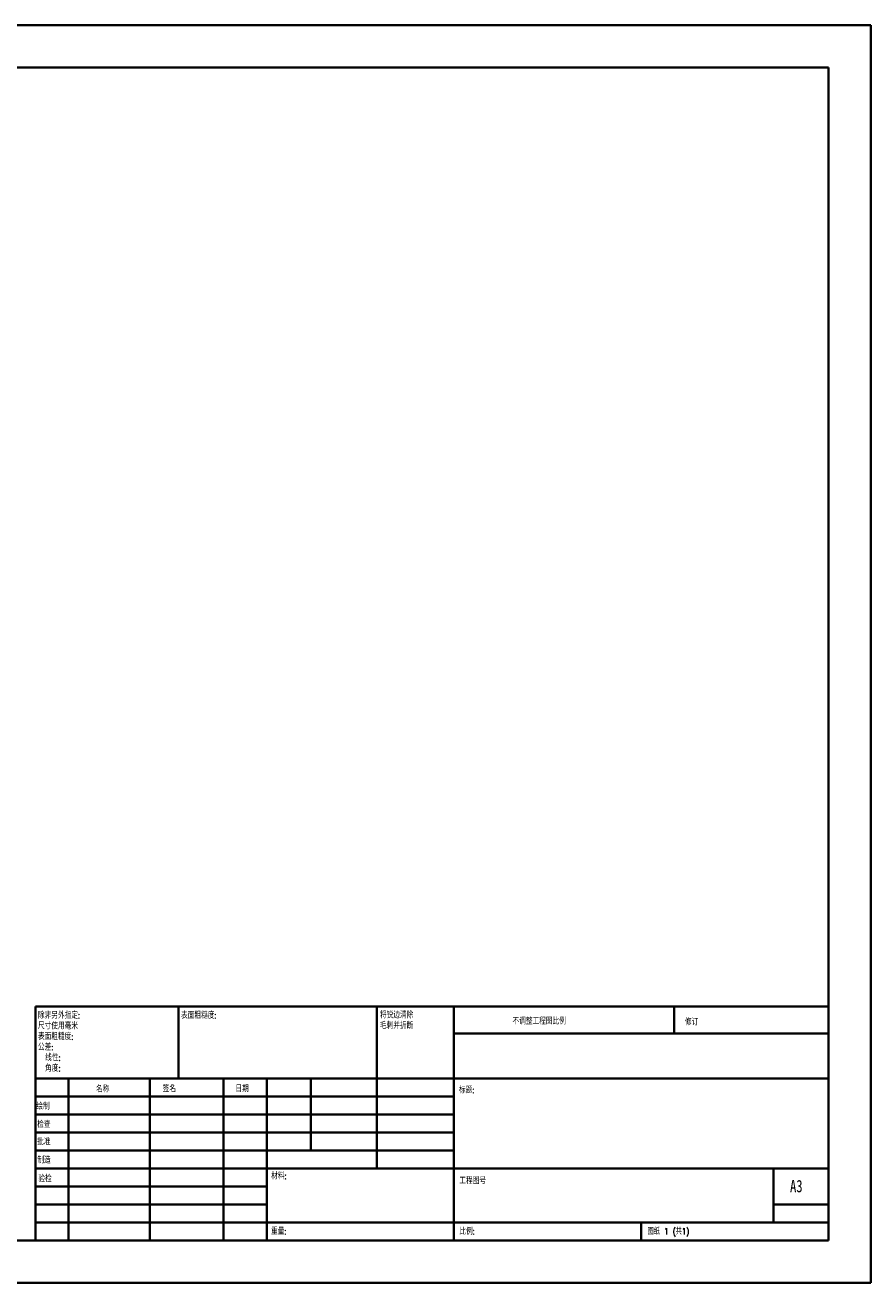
# Model space of a CAD drawing. Header units: millimetres. Extents: x 0 to 420, y 0 to 297.
# Tile 6 of 6: x 220 to 420, y 0 to 297. Entities that reach past the tile are written whole.
import ezdxf

# ---------------------------------------------------------------- set-up
doc = ezdxf.new("R2010")
doc.units = ezdxf.units.MM
doc.styles.add('SLDTEXTSTYLE0', font='TXT', dxfattribs={"width": 0.75, "bigfont": 'bigfont'})
doc.styles.add('SLDTEXTSTYLE1', font='TXT', dxfattribs={"width": 0.75})
doc.styles.add('SLDTEXTSTYLE2', font='TXT', dxfattribs={"width": 0.694444, "bigfont": 'bigfont'})

# ---------------------------------------------------------------- blocks, each defined once
blk = doc.blocks.new('SW_NOTE_0')
at = {"color": 0, "linetype": 'Continuous', "lineweight": 0, "char_height": 1.5, "attachment_point": 1, "style": 'SLDTEXTSTYLE0'}
for s, insert in [('\\M+18FAB锐边\\M+190B4\\M+18F9C', (0, 1.93)), ('\\M+196D1\\M+18E68\\M+19BF3\\M+190DC\\M+19266', (0, -0.57))]:
    blk.add_mtext(s, dxfattribs=dict(at, insert=insert))
blk = doc.blocks.new('SW_NOTE_1')
at = {"color": 0, "linetype": 'Continuous', "lineweight": 0, "char_height": 1.5, "attachment_point": 1, "style": 'SLDTEXTSTYLE0'}
for s, insert in [('\\M+18F9C\\M+194F1另\\M+18A4F\\M+18E77\\M+192E8:', (0, 1.93)), ('\\M+18EDA\\M+190A1\\M+18E67\\M+19770\\M+19F7C\\M+195C4', (0, -0.57)), ('\\M+1955C\\M+196CA\\M+19165糙\\M+19378:', (0, -3.07)), ('\\M+18CF6\\M+18DB7:', (0, -5.57)), ('线\\M+190AB:', (1.69, -8.07)), ('\\M+18A70\\M+19378:', (1.69, -10.57))]:
    blk.add_mtext(s, dxfattribs=dict(at, insert=insert))

msp = doc.modelspace()

# ---------------------------------------------------------------- linework, layer by layer
at = {"color": 7, "linetype": 'Continuous', "lineweight": 40}
for p, q in [((0.08, 297.21), (420.08, 297.21)), ((420.08, 0.21), (420.08, 297.21)), ((25.08, 287.21), (410.08, 287.21)), ((410.08, 287.21), (410.08, 10.21)), ((222.88, 65.46), (410.08, 65.46)), ((222.88, 65.46), (222.88, 10.21)), ((256.68, 48.46), (256.68, 65.46)), ((303.48, 65.46), (303.48, 27.21)), ((321.68, 65.46), (321.68, 10.21)), ((373.68, 59.09), (373.68, 65.46)), ((410.08, 59.09), (321.68, 59.09)), ((410.08, 48.46), (222.88, 48.46)), ((230.68, 48.46), (230.68, 10.21)), ((249.87, 48.46), (249.87, 10.21)), ((267.28, 48.46), (267.28, 10.21)), ((277.48, 10.21), (277.48, 48.46)), ((287.88, 31.46), (287.88, 48.46)), ((321.68, 44.21), (222.88, 44.21)), ((321.68, 39.96), (222.88, 39.96)), ((321.68, 35.71), (222.88, 35.71)), ((321.68, 31.46), (222.88, 31.46)), ((277.48, 27.21), (222.88, 27.21)), ((277.48, 27.21), (410.08, 27.21)), ((397.08, 14.46), (397.08, 27.21)), ((277.48, 22.96), (222.88, 22.96)), ((277.48, 18.71), (222.88, 18.71)), ((410.08, 18.71), (397.08, 18.71)), ((222.88, 14.46), (410.08, 14.46)), ((365.88, 10.21), (365.88, 14.46)), ((25.08, 10.21), (410.08, 10.21)), ((0.08, 0.21), (420.08, 0.21))]:
    msp.add_line(p, q, dxfattribs=at)

# ---------------------------------------------------------------- block references
at = {"color": 7, "linetype": 'Continuous', "lineweight": 0}
for name, p in [('SW_NOTE_1', (223.47, 62.2)), ('SW_NOTE_0', (304.19, 62.28))]:
    msp.add_blockref(name, p, dxfattribs=at)

# ---------------------------------------------------------------- texts
at = {"color": 7, "linetype": 'Continuous', "lineweight": 0, "attachment_point": 1}
for s, insert, char_height, style in [('\\M+1955C\\M+196CA\\M+19165糙\\M+19378:', (257.25, 64.13), 1.5, 'SLDTEXTSTYLE0'), ('\\M+19573调\\M+190AE\\M+18D48\\M+192F6图\\M+194E4\\M+197E1', (335.49, 62.75), 1.5, 'SLDTEXTSTYLE0'), ('\\M+18F43订', (376.21, 62.55), 1.5, 'SLDTEXTSTYLE0'), ('\\M+196BC\\M+18FCC', (237.2, 46.72), 1.5, 'SLDTEXTSTYLE0'), ('签\\M+196BC', (252.91, 46.78), 1.5, 'SLDTEXTSTYLE0'), ('\\M+193FA\\M+18AFA', (270.09, 46.79), 1.5, 'SLDTEXTSTYLE0'), ('标题:', (322.84, 46.49), 1.5, 'SLDTEXTSTYLE0'), ('绘\\M+190A7', (223.09, 42.64), 1.5, 'SLDTEXTSTYLE0'), ('检查', (223.29, 38.37), 1.5, 'SLDTEXTSTYLE0'), ('\\M+194E1\\M+18F79', (223.28, 34.28), 1.5, 'SLDTEXTSTYLE0'), ('\\M+190A7\\M+191A2', (223.33, 29.95), 1.5, 'SLDTEXTSTYLE0'), ('验检', (223.55, 25.56), 1.5, 'SLDTEXTSTYLE0'), ('\\M+18DDE\\M+197BF:', (278.52, 26.2), 1.5, 'SLDTEXTSTYLE0'), ('\\M+18D48\\M+192F6图\\M+18D86', (322.95, 25.08), 1.5, 'SLDTEXTSTYLE0'), ('A3', (401, 24.52), 2.91, 'SLDTEXTSTYLE1'), ('\\M+18F64\\M+197CA:', (278.5, 13.16), 1.4986, 'SLDTEXTSTYLE0'), ('\\M+194E4\\M+197E1:', (322.95, 13.11), 1.5, 'SLDTEXTSTYLE0'), ('图纸 1 (\\M+18BA41)', (367.36, 13.11), 1.5, 'SLDTEXTSTYLE2')]:
    msp.add_mtext(s, dxfattribs=dict(at, insert=insert, char_height=char_height, style=style))

doc.saveas('drawing.dxf')
